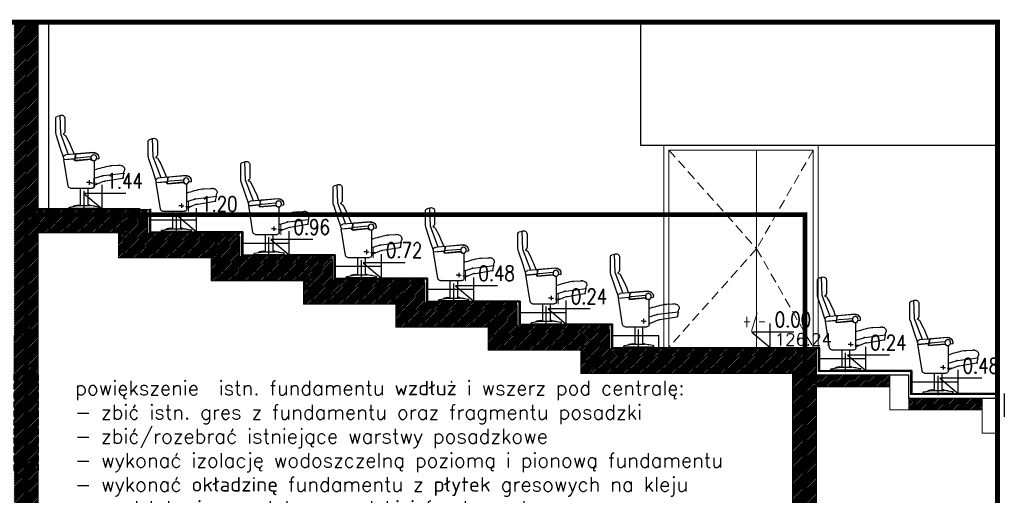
# Model space of a CAD drawing. Header units: inches. Extents: x 27484 to 71626, y -45113 to 39.
# Tile 3 of 256: x 34008 to 35031, y -44567 to -44074. Entities that reach past the tile are written whole.
import ezdxf
from ezdxf.enums import TextEntityAlignment as Align

# ---------------------------------------------------------------- set-up
doc = ezdxf.new("R2010")
doc.units = ezdxf.units.IN
doc.header["$LTSCALE"] = 50
doc.header["$MEASUREMENT"] = 0
for name, pattern in [('CENTER2', [1.125, 0.75, -0.125, 0.125, -0.125]), ('DASHED', [0.75, 0.5, -0.25]), ('DOGSL_1', [0]), ('DOGSL_3', [2, 1.25, -0.25, 0.25, -0.25]), ('HIDDEN', [0.375, 0.25, -0.125])]:
    doc.linetypes.add(name, pattern=pattern)
for name, color, linetype in [('0-KOTEW-POZ', 7, 'Continuous'), ('A-OS', 7, 'CENTER2'), ('A-WID-CIENKI', 7, 'Continuous'), ('KOTEW-POZ-OPIS', 2, 'Continuous'), ('KOTEW-POZ-OPIS1', 7, 'Continuous'), ('MEBLE', 3, 'Continuous'), ('OPISY', 7, 'Continuous'), ('przebicia w scianach', 2, 'HIDDEN'), ('R-MET-POZ', 7, 'Continuous'), ('R-MET-POZ-OPIS', 2, 'Continuous'), ('R-MET-POZ-OPIS1', 7, 'Continuous'), ('uchylnośc', 7, 'Continuous')]:
    doc.layers.add(name, color=color, linetype=linetype)
for name, color, linetype, lineweight in [('A-obwiednia proj.', 4, 'Continuous', 50), ('A-SCIANY', 5, 'Continuous', 18), ('A-WID', 1, 'Continuous', 9), ('A-ść. istn.', 8, 'Continuous', 0), ('mat', 7, 'Continuous', 9), ('rz_zelbet', 200, 'Continuous', 20)]:
    doc.layers.add(name, color=color, linetype=linetype, lineweight=lineweight)
doc.styles.add('MET_POZ', font='SIMPLEX')
doc.styles.get("Standard").update_dxf_attribs({"font": 'romans.shx'})
doc.linetypes.add('BATTING', pattern='A,0.0001,-0.1,[134,ltypeshp.shx,S=0.1,R=0,X=-0.1,Y=0],-0.2,[134,ltypeshp.shx,S=0.1,R=180,X=0.1,Y=0],-0.1', length=0.4001)

# ---------------------------------------------------------------- blocks, each defined once
blk = doc.blocks.new('krzeslo 71x53 bok')
at = {"color": 1, "linetype": 'DOGSL_1'}
for p, q in [((19.9, 93.7), (19.9, 80)), ((-9.7, 58.2), (7.9, 56.7)), ((-38.2, 45), (-36.6, 45.1)), ((-28.7, 44.8), (-35.4, 45.1)), ((-28.3, 44.5), (-28.4, 44.5)), ((-27.8, 44.3), (-27.8, 44.4)), ((-41.1, 37), (-41.9, 39.7))]:
    blk.add_line(p, q, dxfattribs=at)
at = {"linetype": 'DOGSL_1'}
for p, q in [((24.3, 77.8), (25, 96.8)), ((25, 96.8), (24.8, 96.9)), ((28, 96), (25, 96.8)), ((29.3, 78.9), (29.3, 94.2)), ((16.1, 56.1), (24.3, 77.8)), ((24.4, 62.7), (28.7, 75.8)), ((21.4, 53.7), (24.4, 62.7)), ((-13, 52.2), (-14.6, 51.8)), ((-9.6, 58.4), (7.9, 56.9)), ((9.3, 50.3), (-7.4, 51.8)), ((-7.2, 53.8), (-3, 53.4)), ((9.4, 49.9), (-7.1, 51.4)), ((-3, 53.4), (7, 52.5)), ((7, 52.5), (8.8, 52.4)), ((8.8, 56.8), (8.8, 56.8)), ((9.5, 50.5), (8.9, 55.8)), ((9, 56), (9.3, 52.6)), ((9.6, 56.7), (19.2, 55.9)), ((21.1, 51.3), (9.7, 52.3)), ((20.9, 51.1), (9.7, 52)), ((9.9, 50.5), (9.7, 52)), ((16.6, 23.5), (21, 51.3)), ((21.4, 53), (21.1, 51.3)), ((-10.8, 23.8), (-10.8, 49.3)), ((-41.7, 37), (-41.7, 37)), ((-40.6, 32.6), (-41.6, 36.8)), ((-20.1, 34.4), (-41.5, 37)), ((-22.1, 28.9), (-39.8, 31.9)), ((-10.8, 31.6), (-18.8, 34.1)), ((-21.5, 28.8), (-21.5, 28.8)), ((-20.9, 28.6), (-12.7, 25.3)), ((14.1, 21.4), (-8.4, 21.4)), ((-4, 21.4), (-4, 3.3)), ((4, 21.4), (4, 3.3)), ((-16, 0.2), (-16, 0)), ((-16, 0.2), (16, 0.2)), ((-16, 0), (16, 0)), ((-15.7, 0.4), (-15.5, 1.4)), ((-15.1, 1.8), (-6, 3.3)), ((-11, 2.5), (-10.5, 2.9)), ((-6.1, 3.8), (-10, 3.1)), ((-6, 3.8), (-4, 3.8)), ((6, 3.3), (-6, 3.3)), ((6, 3.8), (4, 3.8)), ((15.1, 1.8), (6, 3.3)), ((6.1, 3.8), (10, 3.1)), ((11, 2.5), (10.5, 2.9)), ((15.4, 1.7), (15.4, 1.7)), ((15.7, 0.4), (15.5, 1.4)), ((16, 0.2), (16, 0))]:
    blk.add_line(p, q, dxfattribs=at)
at = {"color": 1, "linetype": 'DOGSL_3'}
blk.add_line((0, -1.7), (0, 18.5), dxfattribs=at)
at = {"linetype": 'DOGSL_1'}
blk.add_circle((-10.1, 53), 3, dxfattribs=at)
at = {"color": 1, "linetype": 'DOGSL_1'}
for centre, radius, start, end in [((23.4, 93.7), 3.5, 62.1767, 180.1767), ((154.4, 2.8), 153.7, 151.6004, 159.4971), ((20.6, 75.3), 1.44, 84.4353, 157.157), ((22.2, 80), 2.29, 180.4708, 237.5288), ((20.6, 77.5), 0.7, 276.2697, 62.067), ((-10.1, 53), 5.2, 85, 188.8932), ((7.8, 55.5), 1.2, 5.9999, 85), ((-38, 40.9), 4.13, 91.5753, 196.2176), ((-36.1, 25.1), 20, 87.935, 91.4), ((-28.7, 44.4), 0.4, 17.9169, 87.9354), ((-28, 44.5), 0.3, 197.9156, 324.6949), ((-27, 43.9), 0.9, 78.1904, 144.5077), ((-57.5, -101.8), 149.7, 71.8283, 78.1906)]:
    blk.add_arc(centre, radius, start, end, dxfattribs=at)
at = {"linetype": 'DOGSL_1'}
for centre, radius, start, end in [((27.5, 94.2), 1.8, 359.9204, 74.6436), ((19.3, 78.9), 10, 341.5901, 359.9204), ((-10.1, 53.2), 5.2, 85, 176.1019), ((-14.8, 52.3), 0.5, 188.8932, 285), ((-10.1, 53), 3.4, 264.0495, 331.6055), ((7.7, 55.7), 1.2, 5.9999, 85), ((8.9, 52.8), 0.4, 265.0001, 6), ((9.6, 56.1), 0.6, 85.0001, 186.0001), ((9.7, 52.7), 0.4, 186.0001, 265.0001), ((18.9, 53.4), 2.5, 8.579, 84.9999), ((18.9, 53.4), 2.5, 351, 8.5785), ((-10.5, 49.3), 0.3, 84.0495, 180), ((9.3, 50.5), 0.2, 264.9998, 5.9998), ((9.4, 50.4), 0.5, 265, 6), ((-41.5, 36.8), 0.15, 83.2006, 193.7567), ((-39.7, 32.9), 1, 193.7559, 260.4764), ((-20.9, 27.5), 7, 72.3597, 83.2), ((-23, 23.4), 5.6, 68.2, 80.4765), ((-9, 34.6), 10, 248.2, 259.752), ((-8.4, 23.8), 2.4, 180, 270), ((14.1, 23.9), 2.5, 270, 351.0945), ((-15.9, 0.5), 0.25, 270, 346.4296), ((-15, 1.3), 0.5, 99.66, 166.4296), ((-9.8, 2.1), 1, 99.6599, 133.5836), ((-6, 2.8), 1, 90, 99.6599), ((-6, 2.8), 0.5, 90, 99.6599), ((6, 2.8), 1, 80.3401, 90), ((6, 2.8), 0.5, 80.3401, 90), ((9.8, 2.1), 1, 46.4164, 80.3401), ((15, 1.3), 0.5, 13.5704, 80.34), ((15.9, 0.5), 0.25, 193.5704, 270)]:
    blk.add_arc(centre, radius, start, end, dxfattribs=at)
for p in [(8.9, 56.6), (9.3, 52.3), (9.4, 52.3), (9.5, 50.3), (-40.5, 32), (-19.4, 34.3), (-15.4, 1.7)]:
    blk.add_point(p)
at = {"layer": 'Defpoints', "color": 1, "linetype": 'DOGSL_3'}
for p, q in [((-5.2, 27.1), (-7.7, 27.1)), ((-5.2, 29.6), (-5.2, 24.9)), ((-5.2, 27.1), (-2.5, 27.1))]:
    blk.add_line(p, q, dxfattribs=at)
blk = doc.blocks.new('M-POZ10')
at = {"layer": '0-KOTEW-POZ'}
blk.add_line((-0.133, 0), (0.133, 0), dxfattribs=at)
blk.add_lwpolyline([(0.392, 0.253), (-0.3, 0.253), (0, 0), (0, 0.393)], dxfattribs=at)
at = {"layer": 'KOTEW-POZ-OPIS', "style": 'MET_POZ', "width": 0.6}
blk.add_attdef('+/-', text='', height=0.2, dxfattribs=at).set_placement((-0.068, 0.334), align=Align.RIGHT)
at = {"layer": 'KOTEW-POZ-OPIS', "style": 'MET_POZ', "width": 0.8}
blk.add_attdef('H', (0.075, 0.334), '', height=0.25, dxfattribs=at)
at = {"layer": 'KOTEW-POZ-OPIS1', "style": 'MET_POZ', "oblique": 5, "width": 0.8}
blk.add_attdef('TXT', text='', height=0.2, dxfattribs=at).set_placement((0.075, 0.629), align=Align.CENTER)
at = {"layer": 'KOTEW-POZ-OPIS1', "style": 'MET_POZ'}
blk.add_attdef('XH', (0.075, 0.031), '', height=0.2, dxfattribs=at)

msp = doc.modelspace()

# ---------------------------------------------------------------- hatches: boundary and pattern name
at = {"layer": 'A-ść. istn.', "ltscale": 0.1}
h = msp.add_hatch(dxfattribs=at)
h.set_pattern_fill('ANSI31', color=256, scale=10)
h.paths.add_polyline_path([(34014.98246, -44200.55089), (34002.48246, -44200.55089), (34002.48246, -44401.8582), (34014.98246, -44401.8582)])
h.paths.add_polyline_path([(34027.48246, -44200.55089), (34014.98246, -44200.55089), (34014.98246, -44401.8582), (34027.48246, -44401.8582), (34027.48246, -44294.8582), (34027.48246, -44284.8582), (34027.48246, -44274.8582)])
h.paths.add_polyline_path([(34027.48246, -44076.02175), (34014.98246, -44076.02175), (34014.98246, -44200.55089), (34027.48246, -44200.55089)])
h.paths.add_polyline_path([(34014.98246, -44076.02175), (34002.48246, -44076.02175), (34002.48246, -44200.55089), (34014.98246, -44200.55089)])
h = msp.add_hatch(dxfattribs=at)
h.set_pattern_fill('ANSI31', color=256, scale=10)
h.paths.add_polyline_path([(34120.98277, -44270.8582), (34027.48246, -44270.8582), (34027.48246, -44284.8582), (34120.98277, -44284.8582)])
h.paths.add_polyline_path([(34216.98277, -44294.8582), (34140.98277, -44294.8582), (34140.98277, -44310.8582), (34216.98277, -44310.8582)])
h = msp.add_hatch(dxfattribs=at)
h.set_pattern_fill('ANSI31', color=256, scale=10)
h.paths.add_polyline_path([(34140.98277, -44270.8582), (34120.98277, -44270.8582), (34120.98277, -44310.8582), (34140.98277, -44310.8582)])
h.paths.add_polyline_path([(34236.98277, -44294.8582), (34216.98277, -44294.8582), (34216.98277, -44334.8582), (34236.98277, -44334.8582)])
h.paths.add_polyline_path([(34332.98277, -44318.8582), (34312.98277, -44318.8582), (34312.98277, -44358.8582), (34332.98277, -44358.8582)])
h.paths.add_polyline_path([(34428.98277, -44342.8582), (34408.98277, -44342.8582), (34408.98277, -44382.8582), (34428.98277, -44382.8582)])
h.paths.add_polyline_path([(34524.98277, -44366.8582), (34504.98277, -44366.8582), (34504.98277, -44406.8582), (34524.98277, -44406.8582)])
h = msp.add_hatch(dxfattribs=at)
h.set_pattern_fill('ANSI31', color=256, scale=10)
h.paths.add_polyline_path([(34120.98277, -44284.8582), (34027.48246, -44284.8582), (34027.48246, -44289.8582), (34115.98277, -44289.8582), (34115.98277, -44294.8582), (34120.98277, -44294.8582)])
h.paths.add_polyline_path([(34115.98277, -44289.8582), (34027.48246, -44289.8582), (34027.48246, -44294.8582), (34110.98277, -44294.8582), (34115.98277, -44294.8582)], flags=17)
h = msp.add_hatch(dxfattribs=at)
h.set_pattern_fill('ANSI31', color=256, scale=10)
h.paths.add_polyline_path([(34115.98277, -44294.8582), (34110.98277, -44294.8582), (34110.98277, -44320.8582), (34120.98277, -44320.8582), (34120.98277, -44315.8582), (34115.98277, -44315.8582)])
h.paths.add_polyline_path([(34120.98277, -44294.8582), (34115.98277, -44294.8582), (34115.98277, -44315.8582), (34120.98277, -44315.8582), (34120.98277, -44310.8582)], flags=17)
h = msp.add_hatch(dxfattribs=at)
h.set_pattern_fill('ANSI31', color=256, scale=10)
h.paths.add_polyline_path([(34216.98277, -44310.8582), (34140.98277, -44310.8582), (34120.98277, -44310.8582), (34120.98277, -44315.8582), (34211.98277, -44315.8582), (34211.98277, -44320.8582), (34216.98277, -44320.8582)])
h.paths.add_polyline_path([(34211.98277, -44315.8582), (34120.98277, -44315.8582), (34120.98277, -44320.8582), (34206.98277, -44320.8582), (34211.98277, -44320.8582)], flags=17)
h = msp.add_hatch(dxfattribs=at)
h.set_pattern_fill('ANSI31', color=256, scale=10)
h.paths.add_polyline_path([(34216.98277, -44320.8582), (34211.98277, -44320.8582), (34211.98277, -44339.8582), (34216.98277, -44339.8582), (34216.98277, -44334.8582)], flags=17)
h.paths.add_polyline_path([(34211.98277, -44320.8582), (34206.98277, -44320.8582), (34206.98277, -44344.8582), (34216.98277, -44344.8582), (34216.98277, -44339.8582), (34211.98277, -44339.8582)])
h = msp.add_hatch(dxfattribs=at)
h.set_pattern_fill('ANSI31', color=256, scale=10)
h.paths.add_polyline_path([(34312.98277, -44318.8582), (34236.98277, -44318.8582), (34236.98277, -44334.8582), (34312.98277, -44334.8582)])
h.paths.add_polyline_path([(34408.98277, -44342.8582), (34332.98277, -44342.8582), (34332.98277, -44358.8582), (34408.98277, -44358.8582)])
h.paths.add_polyline_path([(34504.98277, -44366.8582), (34428.98277, -44366.8582), (34428.98277, -44382.8582), (34504.98277, -44382.8582)])
h.paths.add_polyline_path([(34600.98277, -44390.8582), (34554.98246, -44390.8582), (34554.98246, -44406.8582), (34600.98277, -44406.8582)])
h.paths.add_polyline_path([(34554.98246, -44390.8582), (34524.98277, -44390.8582), (34524.98277, -44406.8582), (34554.98246, -44406.8582)])
h = msp.add_hatch(dxfattribs=at)
h.set_pattern_fill('ANSI31', color=256, scale=10)
h.paths.add_polyline_path([(34312.98277, -44334.8582), (34236.98277, -44334.8582), (34216.98277, -44334.8582), (34216.98277, -44339.8582), (34307.98277, -44339.8582), (34307.98277, -44344.8582), (34312.98277, -44344.8582)])
h.paths.add_polyline_path([(34307.98277, -44339.8582), (34216.98277, -44339.8582), (34216.98277, -44344.8582), (34302.98277, -44344.8582), (34307.98277, -44344.8582)], flags=17)
h = msp.add_hatch(dxfattribs=at)
h.set_pattern_fill('ANSI31', color=256, scale=10)
h.paths.add_polyline_path([(34312.98277, -44344.8582), (34307.98277, -44344.8582), (34307.98277, -44363.8582), (34312.98277, -44363.8582), (34312.98277, -44358.8582)], flags=17)
h.paths.add_polyline_path([(34307.98277, -44344.8582), (34302.98277, -44344.8582), (34302.98277, -44368.8582), (34312.98277, -44368.8582), (34312.98277, -44363.8582), (34307.98277, -44363.8582)])
h.paths.add_polyline_path([(34408.98277, -44358.8582), (34332.98277, -44358.8582), (34312.98277, -44358.8582), (34312.98277, -44363.8582), (34403.98277, -44363.8582), (34403.98277, -44368.8582), (34408.98277, -44368.8582)])
h.paths.add_polyline_path([(34403.98277, -44363.8582), (34312.98277, -44363.8582), (34312.98277, -44368.8582), (34398.98277, -44368.8582), (34403.98277, -44368.8582)], flags=17)
h = msp.add_hatch(dxfattribs=at)
h.set_pattern_fill('ANSI31', color=256, scale=10)
h.paths.add_polyline_path([(34408.98277, -44368.8582), (34403.98277, -44368.8582), (34403.98277, -44387.8582), (34408.98277, -44387.8582), (34408.98277, -44382.8582)], flags=17)
h.paths.add_polyline_path([(34403.98277, -44368.8582), (34398.98277, -44368.8582), (34398.98277, -44392.8582), (34408.98277, -44392.8582), (34408.98277, -44387.8582), (34403.98277, -44387.8582)])
h.paths.add_polyline_path([(34504.98277, -44382.8582), (34428.98277, -44382.8582), (34408.98277, -44382.8582), (34408.98277, -44387.8582), (34499.98277, -44387.8582), (34499.98277, -44392.8582), (34504.98277, -44392.8582)])
h.paths.add_polyline_path([(34499.98277, -44387.8582), (34408.98277, -44387.8582), (34408.98277, -44392.8582), (34494.98277, -44392.8582), (34499.98277, -44392.8582)], flags=17)
h = msp.add_hatch(dxfattribs=at)
h.set_pattern_fill('ANSI31', color=256, scale=10)
h.paths.add_polyline_path([(34504.98277, -44392.8582), (34499.98277, -44392.8582), (34499.98277, -44411.8582), (34504.98277, -44411.8582), (34504.98277, -44406.8582)], flags=17)
h.paths.add_polyline_path([(34499.98277, -44392.8582), (34494.98277, -44392.8582), (34494.98277, -44416.8582), (34504.98277, -44416.8582), (34504.98277, -44411.8582), (34499.98277, -44411.8582)])
h = msp.add_hatch(dxfattribs=at)
h.set_pattern_fill('ANSI31', color=256, scale=10)
h.paths.add_polyline_path([(34620.98277, -44390.8582), (34600.98277, -44390.8582), (34600.98277, -44430.8582), (34620.98277, -44430.8582)])
h = msp.add_hatch(dxfattribs=at)
h.set_pattern_fill('ANSI31', color=256, scale=10)
h.paths.add_polyline_path([(34014.98246, -44401.8582), (34002.48246, -44401.8582), (34002.48246, -44413.8582), (34002.48246, -44430.8582), (34002.48246, -44441.8582), (34014.98246, -44441.8582)])
h.paths.add_polyline_path([(34027.48246, -44401.8582), (34014.98246, -44401.8582), (34014.98246, -44441.8582), (34027.48246, -44441.8582)])
h = msp.add_hatch(dxfattribs=at)
h.set_pattern_fill('ANSI31', color=256, scale=10)
h.paths.add_polyline_path([(34554.98246, -44406.8582), (34524.98277, -44406.8582), (34504.98277, -44406.8582), (34504.98277, -44411.8582), (34554.98246, -44411.8582)])
h.paths.add_polyline_path([(34554.98246, -44411.8582), (34504.98277, -44411.8582), (34504.98277, -44416.8582), (34554.98246, -44416.8582)])
h.paths.add_polyline_path([(34600.98277, -44406.8582), (34554.98246, -44406.8582), (34554.98246, -44411.8582), (34595.98277, -44411.8582), (34595.98277, -44416.8582), (34600.98277, -44416.8582)])
h.paths.add_polyline_path([(34595.98277, -44411.8582), (34554.98246, -44411.8582), (34554.98246, -44416.8582), (34590.98277, -44416.8582), (34595.98277, -44416.8582)], flags=17)
h.paths.add_polyline_path([(34600.98277, -44416.8582), (34595.98277, -44416.8582), (34595.98277, -44435.8582), (34600.98277, -44435.8582), (34600.98277, -44430.8582)], flags=17)
h.paths.add_polyline_path([(34595.98277, -44416.8582), (34590.98277, -44416.8582), (34590.98277, -44440.8582), (34600.98277, -44440.8582), (34600.98277, -44435.8582), (34595.98277, -44435.8582)])
h = msp.add_hatch(dxfattribs=at)
h.set_pattern_fill('ANSI31', color=256, scale=10)
h.paths.add_polyline_path([(34810.98277, -44414.8582), (34725.81862, -44414.8582), (34725.81862, -44430.8582), (34810.98277, -44430.8582)])
h.paths.add_polyline_path([(34725.81862, -44414.8582), (34620.98277, -44414.8582), (34620.98277, -44430.8582), (34725.81862, -44430.8582)])
h = msp.add_hatch(dxfattribs=at)
h.set_pattern_fill('ANSI31', color=256, scale=10)
h.paths.add_polyline_path([(34823.48277, -44414.8582), (34810.98277, -44414.8582), (34810.98277, -44437.8582), (34810.98277, -44454.8582), (34823.48277, -44454.8582)])
h.paths.add_polyline_path([(34835.98277, -44414.8582), (34823.48277, -44414.8582), (34823.48277, -44454.8582), (34835.98277, -44454.8582)])
h = msp.add_hatch(dxfattribs=at)
h.set_pattern_fill('ANSI31', color=256, scale=10)
h.paths.add_polyline_path([(34810.98277, -44430.8582), (34620.98277, -44430.8582), (34600.98277, -44430.8582), (34600.98277, -44435.8582), (34810.98277, -44435.8582)])
h.paths.add_polyline_path([(34810.98277, -44437.8582), (34810.98277, -44435.8582), (34600.98277, -44435.8582), (34600.98277, -44440.8582), (34810.98277, -44440.8582)])
h = msp.add_hatch(dxfattribs=at)
h.set_pattern_fill('ANSI31', color=256, scale=10)
h.paths.add_polyline_path([(34027.48246, -44441.8582), (34014.98246, -44441.8582), (34014.98246, -44541.8582), (34027.48246, -44541.8582)])
h.paths.add_polyline_path([(34014.98246, -44441.8582), (34002.48246, -44441.8582), (34002.48246, -44502.39464), (34014.98246, -44508.60708)])
h.paths.add_polyline_path([(34014.98246, -44508.60708), (34002.48246, -44502.39464), (34002.48246, -44541.8582), (34014.98246, -44541.8582)])
h = msp.add_hatch(dxfattribs=at)
h.set_pattern_fill('ANSI31', color=256, scale=10)
h.paths.add_polyline_path([(34911.98277, -44442.8582), (34835.98277, -44442.8582), (34835.98277, -44454.8582), (34911.98277, -44454.8582)])
h = msp.add_hatch(dxfattribs=at)
h.set_pattern_fill('ANSI31', color=256, scale=10)
h.paths.add_polyline_path([(34835.98277, -44454.8582), (34823.91471, -44454.8582), (34823.91471, -44804.8582), (34835.98277, -44804.8582)])
h.paths.add_polyline_path([(34823.91471, -44454.8582), (34810.98277, -44454.8582), (34810.98277, -44804.8582), (34823.91471, -44804.8582)])
h = msp.add_hatch(dxfattribs=at)
h.set_pattern_fill('ANSI31', color=256, scale=10)
h.paths.add_polyline_path([(35007.98277, -44466.8582), (34931.98277, -44466.8582), (34931.98277, -44478.8582), (35007.98277, -44478.8582)])
h = msp.add_hatch(dxfattribs=at)
h.set_pattern_fill('ANSI31', color=256, scale=10)
h.paths.add_polyline_path([(34027.48246, -44541.8582), (34014.98246, -44541.8582), (34014.98246, -44853.8582), (34027.48246, -44853.8582)])
h.paths.add_polyline_path([(34014.98246, -44541.8582), (34002.48246, -44541.8582), (34002.48246, -44853.8582), (34014.98246, -44853.8582)])

# ---------------------------------------------------------------- linework, layer by layer
at = {"layer": 'A-obwiednia proj.', "linetype": 'DASHED', "lineweight": 50, "const_width": 5}
for points in [[(33525.66123, -44076.02175), (35023.91471, -44076.02175), (35023.91471, -45110.08568), (33525.66123, -45110.08568)], [(34014.98246, -44276.02175), (34823.91471, -44276.02175), (34823.91471, -44910.08568), (34014.98246, -44910.08568)]]:
    msp.add_lwpolyline(points, close=True, dxfattribs=at)
at = {"layer": 'A-OS'}
msp.add_line((34014.98246, -45057.10355), (34014.98246, -44076.02175), dxfattribs=at)
at = {"layer": 'A-SCIANY', "lineweight": -3}
for p, q in [((34038.48246, -44269.8582), (34038.48246, -44076.02175)), ((34133.48246, -44269.8582), (34038.48246, -44269.8582)), ((34143.98277, -44269.8582), (34143.98277, -44293.8582)), ((34239.98277, -44293.8582), (34239.98277, -44317.8582)), ((34335.98277, -44317.8582), (34335.98277, -44341.8582)), ((34431.98277, -44341.8582), (34431.98277, -44365.8582)), ((34527.98277, -44365.8582), (34527.98277, -44389.8582)), ((34623.98277, -44389.8582), (34623.98277, -44413.8582)), ((34838.98277, -44413.8582), (34838.98277, -44437.8582)), ((34934.98277, -44437.8582), (34934.98277, -44461.8582)), ((35030.98277, -44461.8582), (35030.98277, -44485.8582))]:
    msp.add_line(p, q, dxfattribs=at)
at = {"layer": 'A-SCIANY', "ltscale": 3}
for p, q in [((34027.48246, -44856.8582), (34027.48246, -44294.8582)), ((34143.98277, -44293.8582), (34239.98277, -44293.8582)), ((34239.98277, -44317.8582), (34335.98277, -44317.8582)), ((34335.98277, -44341.8582), (34431.98277, -44341.8582)), ((34431.98277, -44365.8582), (34527.98277, -44365.8582)), ((34527.98277, -44389.8582), (34623.98277, -44389.8582)), ((34623.98277, -44413.8582), (34710.98277, -44413.8582)), ((34656.48246, -44413.8582), (34838.98277, -44413.8582)), ((34838.98277, -44437.8582), (34934.98277, -44437.8582)), ((34620.98277, -44440.8582), (34810.98277, -44440.8582)), ((34810.98277, -44440.8582), (34810.98277, -44807.8582)), ((34835.98277, -44454.8582), (34835.98277, -44807.8582)), ((34934.98277, -44461.8582), (35023.91471, -44461.8582))]:
    msp.add_line(p, q, dxfattribs=at)
for points in [[(34027.48246, -44294.8582), (34110.98277, -44294.8582), (34110.98277, -44320.8582), (34206.98277, -44320.8582), (34206.98277, -44344.8582), (34302.98277, -44344.8582), (34302.98277, -44368.8582), (34398.98277, -44368.8582), (34398.98277, -44392.8582), (34494.98277, -44392.8582), (34494.98277, -44416.8582), (34590.98277, -44416.8582), (34590.98277, -44440.8582), (34810.98277, -44440.8582)], [(34835.98277, -44454.8582), (34911.98277, -44454.8582), (34911.98277, -44478.8582), (35007.98277, -44478.8582), (35007.98277, -44502.8582), (35023.91471, -44502.8582)]]:
    msp.add_lwpolyline(points, dxfattribs=at)
at = {"layer": 'A-WID', "ltscale": 5}
for p, q in [((34669.11944, -44203.8582), (34829.11944, -44203.8582)), ((34677.48246, -44203.8582), (34677.48246, -44413.8582)), ((34682.48246, -44208.8582), (34832.48246, -44208.8582)), ((34682.48246, -44208.8582), (34682.48246, -44413.8582)), ((34773.61913, -44208.8582), (34773.61913, -44413.8582)), ((34832.48246, -44208.8582), (34832.48246, -44413.8582)), ((34837.48246, -44203.8582), (34837.48246, -44413.8582))]:
    msp.add_line(p, q, dxfattribs=at)
at = {"layer": 'A-WID', "lineweight": -3}
for points in [[(34671.98277, -44413.8582), (34671.98277, -44401.8582), (34623.98277, -44401.8582), (34623.98277, -44389.8582), (34575.98277, -44389.8582), (34575.98277, -44377.8582), (34527.98277, -44377.8582), (34527.98277, -44365.8582), (34479.98277, -44365.8582), (34479.98277, -44353.8582), (34431.98277, -44353.8582), (34431.98277, -44341.8582), (34383.98277, -44341.8582), (34383.98277, -44329.8582), (34335.98277, -44329.8582), (34335.98277, -44317.8582), (34287.98277, -44317.8582), (34287.98277, -44305.8582), (34239.98277, -44305.8582), (34239.98277, -44293.8582), (34191.98277, -44293.8582), (34191.98277, -44281.8582), (34143.98277, -44281.8582), (34143.98277, -44269.8582)], [(35023.91471, -44461.8582), (34982.98277, -44461.8582), (34982.98277, -44449.8582), (34934.98277, -44449.8582), (34934.98277, -44437.8582), (34886.98277, -44437.8582), (34886.98277, -44425.8582), (34838.98277, -44425.8582), (34838.98277, -44413.8582)]]:
    msp.add_lwpolyline(points, dxfattribs=at)
at = {"layer": 'A-WID-CIENKI', "ltscale": 0.1}
for p, q in [((34652.96583, -44076.02175), (34652.96583, -44203.8582)), ((34652.96583, -44203.8582), (35023.91471, -44203.8582))]:
    msp.add_line(p, q, dxfattribs=at)
at = {"layer": 'A-ść. istn.', "ltscale": 0.1}
for p, q in [((34110.98277, -44294.8582), (34120.98277, -44294.8582)), ((34120.98277, -44310.8582), (34120.98277, -44320.8582)), ((34206.98277, -44320.8582), (34216.98277, -44320.8582)), ((34216.98277, -44334.8582), (34216.98277, -44344.8582)), ((34302.98277, -44344.8582), (34312.98277, -44344.8582)), ((34312.98277, -44358.8582), (34312.98277, -44368.8582)), ((34398.98277, -44368.8582), (34408.98277, -44368.8582)), ((34408.98277, -44382.8582), (34408.98277, -44392.8582)), ((34494.98277, -44392.8582), (34504.98277, -44392.8582)), ((34504.98277, -44406.8582), (34504.98277, -44416.8582)), ((34590.98277, -44416.8582), (34600.98277, -44416.8582)), ((34600.98277, -44430.8582), (34600.98277, -44440.8582))]:
    msp.add_line(p, q, dxfattribs=at)
at = {"layer": 'mat', "lineweight": -3}
for p, q in [((34027.48246, -44274.8582), (34027.48246, -44076.02175)), ((34038.48246, -44269.8582), (34027.48246, -44269.8582)), ((34120.98277, -44284.8582), (34027.48246, -44284.8582)), ((34027.48246, -44294.8582), (34027.48246, -44284.8582)), ((34140.98277, -44310.8582), (34216.98277, -44310.8582)), ((34236.98277, -44334.8582), (34312.98277, -44334.8582)), ((34332.98277, -44358.8582), (34408.98277, -44358.8582)), ((34428.98277, -44382.8582), (34504.98277, -44382.8582)), ((34524.98277, -44406.8582), (34600.98277, -44406.8582)), ((34620.98277, -44430.8582), (34810.98277, -44430.8582)), ((34810.98277, -44430.8582), (34810.98277, -44440.8582))]:
    msp.add_line(p, q, dxfattribs=at)
for points in [[(35023.91471, -44462.8582), (34933.98277, -44462.8582), (34933.98277, -44438.8582), (34837.98277, -44438.8582), (34837.98277, -44414.8582), (34622.98277, -44414.8582), (34622.98277, -44390.8582), (34526.98277, -44390.8582), (34526.98277, -44366.8582), (34430.98277, -44366.8582), (34430.98277, -44342.8582), (34334.98277, -44342.8582), (34334.98277, -44318.8582), (34238.98277, -44318.8582), (34238.98277, -44294.8582), (34142.98277, -44294.8582), (34142.98277, -44270.8582), (34027.48246, -44270.8582)], [(34810.98277, -44418.8582), (34620.98277, -44418.8582), (34620.98277, -44394.8582), (34524.98277, -44394.8582), (34524.98277, -44370.8582), (34428.98277, -44370.8582), (34428.98277, -44346.8582), (34332.98277, -44346.8582), (34332.98277, -44322.8582), (34236.98277, -44322.8582), (34236.98277, -44298.8582), (34140.98277, -44298.8582), (34140.98277, -44274.8582), (34027.48246, -44274.8582)], [(35023.91471, -44466.8582), (34931.98277, -44466.8582), (34931.98277, -44442.8582), (34835.98277, -44442.8582), (34835.98277, -44418.8582)]]:
    msp.add_lwpolyline(points, dxfattribs=at)
at = {"layer": 'mat', "linetype": 'BATTING', "lineweight": -3, "ltscale": 0.24}
msp.add_lwpolyline([(34027.48246, -44289.8582), (34115.98277, -44289.8582), (34115.98277, -44315.8582), (34211.98277, -44315.8582), (34211.98277, -44339.8582), (34307.98277, -44339.8582), (34307.98277, -44363.8582), (34403.98277, -44363.8582), (34403.98277, -44387.8582), (34499.98277, -44387.8582), (34499.98277, -44411.8582), (34595.98277, -44411.8582), (34595.98277, -44435.8582), (34810.98277, -44435.8582)], dxfattribs=at)
at = {"layer": 'przebicia w scianach', "ltscale": 0.5}
msp.add_lwpolyline([(34002.48246, -44441.8582), (34027.48246, -44441.8582), (34027.48246, -44541.8582), (34002.48246, -44541.8582)], close=True, dxfattribs=at)
at = {"layer": 'rz_zelbet', "lineweight": 15, "ltscale": 0.4}
for p, q in [((34027.48246, -44274.8582), (34027.48246, -44284.8582)), ((34835.98277, -44454.8582), (34835.98277, -44414.8582)), ((34835.98277, -44454.8582), (34810.98277, -44454.8582))]:
    msp.add_line(p, q, dxfattribs=at)
at = {"layer": 'rz_zelbet', "lineweight": 15, "ltscale": 0.05}
for points in [[(34120.98277, -44274.8582), (34140.98277, -44274.8582), (34140.98277, -44310.8582), (34120.98277, -44310.8582)], [(34216.98277, -44298.8582), (34236.98277, -44298.8582), (34236.98277, -44334.8582), (34216.98277, -44334.8582)], [(34312.98277, -44322.8582), (34332.98277, -44322.8582), (34332.98277, -44358.8582), (34312.98277, -44358.8582)], [(34408.98277, -44346.8582), (34428.98277, -44346.8582), (34428.98277, -44382.8582), (34408.98277, -44382.8582)], [(34504.98277, -44370.8582), (34524.98277, -44370.8582), (34524.98277, -44406.8582), (34504.98277, -44406.8582)], [(34600.98277, -44394.8582), (34620.98277, -44394.8582), (34620.98277, -44430.8582), (34600.98277, -44430.8582)], [(34027.48246, -44441.8582), (34002.48246, -44441.8582), (34002.48246, -44401.8582), (34027.48246, -44401.8582)]]:
    msp.add_lwpolyline(points, close=True, dxfattribs=at)
for points in [[(34810.98277, -44437.8582), (34810.98277, -44414.8582), (34835.98277, -44414.8582)], [(34810.98277, -44437.8582), (34810.98277, -44454.8582), (34835.98277, -44454.8582)], [(34911.98277, -44454.8582), (34911.98277, -44442.8582), (34931.98277, -44442.8582), (34931.98277, -44478.8582)], [(35007.98277, -44478.8582), (35007.98277, -44466.8582), (35023.91471, -44466.8582)]]:
    msp.add_lwpolyline(points, dxfattribs=at)
at = {"layer": 'uchylnośc', "linetype": 'DASHED', "lineweight": 15, "ltscale": 0.4}
for points in [[(34682.48246, -44208.8582), (34773.61913, -44311.3582), (34682.48246, -44413.8582)], [(34832.48246, -44208.8582), (34773.61913, -44311.3582), (34832.48246, -44413.8582)]]:
    msp.add_lwpolyline(points, dxfattribs=at)

# ---------------------------------------------------------------- block references
at = {"layer": 'MEBLE', "xscale": -1}
for p in [(34075.12921, -44269.8582), (34171.12921, -44293.8582), (34267.12921, -44317.8582), (34363.12921, -44341.8582), (34459.12921, -44365.8582), (34555.12921, -44389.8582), (34651.12921, -44413.8582), (34866.12921, -44437.8582), (34962.12921, -44461.8582)]:
    msp.add_blockref('krzeslo 71x53 bok', p, dxfattribs=at)
at = {"layer": 'R-MET-POZ'}
ref = msp.add_blockref('M-POZ10', (34093.73262, -44269.8582), dxfattribs=dict(at, xscale=62.99999999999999, yscale=62.99999999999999, zscale=62.99999999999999, rotation=359.9999999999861))
ref.add_attrib('+/-', '+', dxfattribs={"layer": 'R-MET-POZ-OPIS', "height": 12.6, "style": 'MET_POZ', "width": 0.6}).set_placement((34089.42854, -44248.82326), align=Align.RIGHT)
ref.add_attrib('H', '1.44', (34098.46814, -44248.82326), dxfattribs={"layer": 'R-MET-POZ-OPIS', "height": 15.75, "style": 'MET_POZ', "width": 0.8})
ref = msp.add_blockref('M-POZ10', (34191.98277, -44293.8582), dxfattribs=dict(at, xscale=62.99999999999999, yscale=62.99999999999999, zscale=62.99999999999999, rotation=359.9999999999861))
ref.add_attrib('+/-', '+', dxfattribs={"layer": 'R-MET-POZ-OPIS', "height": 12.6, "style": 'MET_POZ', "width": 0.6}).set_placement((34187.6787, -44272.82326), align=Align.RIGHT)
ref.add_attrib('H', '1.20', (34196.7183, -44272.82326), dxfattribs={"layer": 'R-MET-POZ-OPIS', "height": 15.75, "style": 'MET_POZ', "width": 0.8})
ref = msp.add_blockref('M-POZ10', (34287.98277, -44317.8582), dxfattribs=dict(at, xscale=62.99999999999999, yscale=62.99999999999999, zscale=62.99999999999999, rotation=359.9999999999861))
ref.add_attrib('+/-', '+', dxfattribs={"layer": 'R-MET-POZ-OPIS', "height": 12.6, "style": 'MET_POZ', "width": 0.6}).set_placement((34283.6787, -44296.82326), align=Align.RIGHT)
ref.add_attrib('H', '0.96', (34292.7183, -44296.82326), dxfattribs={"layer": 'R-MET-POZ-OPIS', "height": 15.75, "style": 'MET_POZ', "width": 0.8})
ref = msp.add_blockref('M-POZ10', (34383.98277, -44341.8582), dxfattribs=dict(at, xscale=62.99999999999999, yscale=62.99999999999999, zscale=62.99999999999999, rotation=359.9999999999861))
ref.add_attrib('+/-', '+', dxfattribs={"layer": 'R-MET-POZ-OPIS', "height": 12.6, "style": 'MET_POZ', "width": 0.6}).set_placement((34379.6787, -44320.82326), align=Align.RIGHT)
ref.add_attrib('H', '0.72', (34388.7183, -44320.82326), dxfattribs={"layer": 'R-MET-POZ-OPIS', "height": 15.75, "style": 'MET_POZ', "width": 0.8})
ref = msp.add_blockref('M-POZ10', (34479.98277, -44365.8582), dxfattribs=dict(at, xscale=62.99999999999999, yscale=62.99999999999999, zscale=62.99999999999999, rotation=359.9999999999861))
ref.add_attrib('+/-', '+', dxfattribs={"layer": 'R-MET-POZ-OPIS', "height": 12.6, "style": 'MET_POZ', "width": 0.6}).set_placement((34475.6787, -44344.82326), align=Align.RIGHT)
ref.add_attrib('H', '0.48', (34484.7183, -44344.82326), dxfattribs={"layer": 'R-MET-POZ-OPIS', "height": 15.75, "style": 'MET_POZ', "width": 0.8})
ref = msp.add_blockref('M-POZ10', (34575.98277, -44389.8582), dxfattribs=dict(at, xscale=62.99999999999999, yscale=62.99999999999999, zscale=62.99999999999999, rotation=359.9999999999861))
ref.add_attrib('+/-', '+', dxfattribs={"layer": 'R-MET-POZ-OPIS', "height": 12.6, "style": 'MET_POZ', "width": 0.6}).set_placement((34571.6787, -44368.82326), align=Align.RIGHT)
ref.add_attrib('H', '0.24', (34580.7183, -44368.82326), dxfattribs={"layer": 'R-MET-POZ-OPIS', "height": 15.75, "style": 'MET_POZ', "width": 0.8})
ref = msp.add_blockref('M-POZ10', (34787.73035, -44413.8582), dxfattribs=dict(at, xscale=62.99999999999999, yscale=62.99999999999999, zscale=62.99999999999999, rotation=359.9999999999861))
ref.add_attrib('+/-', '+/-', dxfattribs={"layer": 'R-MET-POZ-OPIS', "height": 12.6, "style": 'MET_POZ', "width": 0.6}).set_placement((34783.42627, -44392.82326), align=Align.RIGHT)
ref.add_attrib('H', '0.00', (34792.46587, -44392.82326), dxfattribs={"layer": 'R-MET-POZ-OPIS', "height": 15.75, "style": 'MET_POZ', "width": 0.8})
ref.add_attrib('XH', '126.24', (34792.46587, -44411.90334), dxfattribs={"layer": 'R-MET-POZ-OPIS1', "height": 12.6, "style": 'MET_POZ'})
ref = msp.add_blockref('M-POZ10', (34886.98277, -44437.8582), dxfattribs=dict(at, xscale=62.99999999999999, yscale=62.99999999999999, zscale=62.99999999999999, rotation=359.9999999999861))
ref.add_attrib('+/-', '-', dxfattribs={"layer": 'R-MET-POZ-OPIS', "height": 12.6, "style": 'MET_POZ', "width": 0.6}).set_placement((34882.6787, -44416.82326), align=Align.RIGHT)
ref.add_attrib('H', '0.24', (34891.7183, -44416.82326), dxfattribs={"layer": 'R-MET-POZ-OPIS', "height": 15.75, "style": 'MET_POZ', "width": 0.8})
ref = msp.add_blockref('M-POZ10', (34982.98277, -44461.8582), dxfattribs=dict(at, xscale=62.99999999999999, yscale=62.99999999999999, zscale=62.99999999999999, rotation=359.9999999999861))
ref.add_attrib('+/-', '-', dxfattribs={"layer": 'R-MET-POZ-OPIS', "height": 12.6, "style": 'MET_POZ', "width": 0.6}).set_placement((34978.6787, -44440.82326), align=Align.RIGHT)
ref.add_attrib('H', '0.48', (34987.7183, -44440.82326), dxfattribs={"layer": 'R-MET-POZ-OPIS', "height": 15.75, "style": 'MET_POZ', "width": 0.8})

# ---------------------------------------------------------------- texts
at = {"layer": 'OPISY', "insert": (34065.79325, -44448.56638), "char_height": 15, "attachment_point": 1}
msp.add_mtext_dynamic_manual_height_columns('powiększenie  istn. fundamentu wzdłuż i wszerz pod centralę:\\P- zbić istn. gres z fundamentu oraz fragmentu posadzki\\P- zbić/rozebrać istniejące warstwy posadzkowe\\P- wykonać izolację wodoszczelną poziomą i pionową fundamentu\\P- wykonać okładzinę fundamentu z płytek gresowych na kleju  \\Poraz dylatację na styku posadzki i fundamentu', width=2101.2574979, gutter_width=12.5, heights=[0], dxfattribs=at)

doc.saveas('drawing.dxf')
